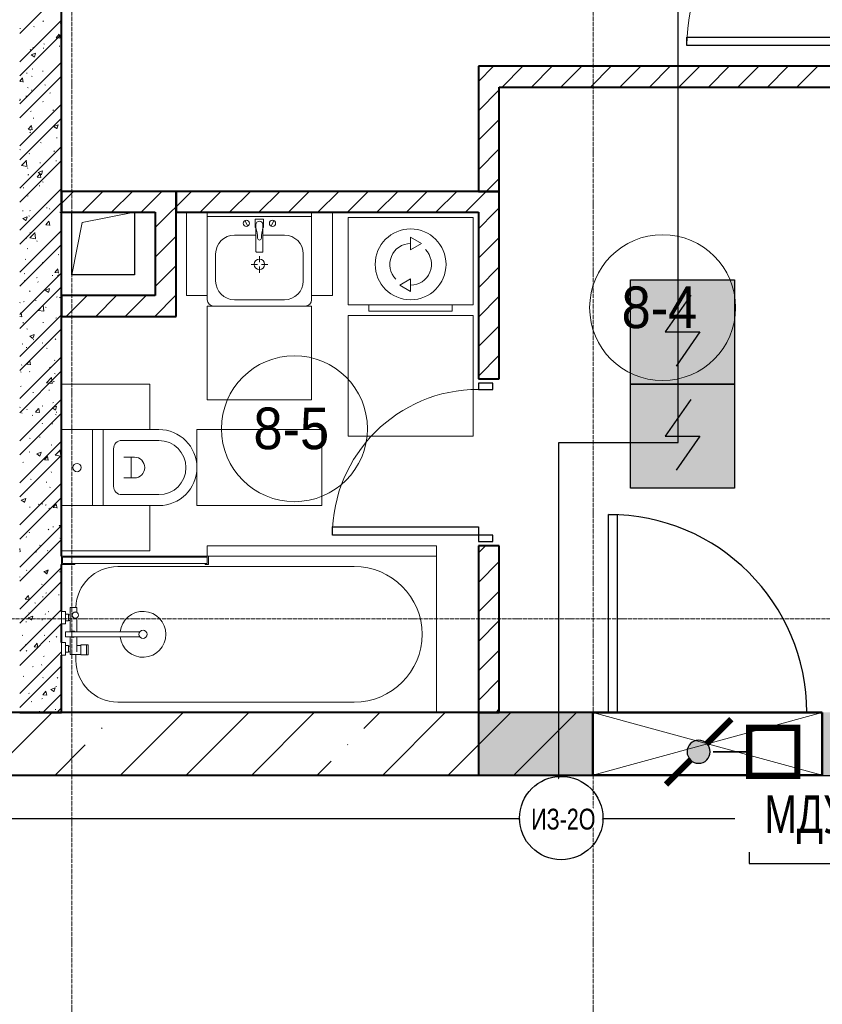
# Model space of a CAD drawing. Header units: millimetres. Extents: x -816133 to 919604, y 87941 to 147341.
# Tile 77 of 256: x -38302 to -34452, y 129624 to 134348. Entities that reach past the tile are written whole.
import ezdxf

# ---------------------------------------------------------------- set-up
doc = ezdxf.new("R2010")
doc.units = ezdxf.units.MM
doc.set_wipeout_variables(frame=1)
doc.linetypes.add('ADSK_Линия сетки', pattern=[25, 20, -2.5, 0, -2.5])
doc.linetypes.add('Линия сетки', pattern=[25, 20, -2.5, 0, -2.5])
for name, color, linetype, lineweight in [('_АПС_Оборудование', 1, 'Continuous', 30), ('A-000-M_MASS', 7, 'Continuous', 18), ('A-010-A_ROOM', 7, 'Continuous', 20), ('A-200-M_WALL', 7, 'Continuous', 18), ('A-200-M_WALL_EXT', 7, 'Continuous', 18), ('A-200-M_WALL_INT', 7, 'Continuous', 18), ('A-200-M_WALL_PAT', 7, 'Continuous', 40), ('A-314-M_WINDOW', 7, 'Continuous', 18), ('A-325-M_DOOR', 7, 'Continuous', 18), ('A-325-M_DOOR_PANEL', 7, 'Continuous', 30), ('A-700-M_FFE', 7, 'Continuous', 18), ('E-610-M_EPS', 7, 'Continuous', 18), ('M-520-M_DRAINAGE_FW', 7, 'Continuous', 18), ('Z-030-M_GRID', 7, 'Continuous', 9), ('Z-060-M_DETAIL', 7, 'Continuous', 18), ('СОУЭ', 1, 'Continuous', 30), ('СС-011-ПОЖ-СИГНАЛИЗАЦИЯ', 1, 'Continuous', 30), ('УГО АПС и АПЗ$0$_АПС_Оборудование', 1, 'Continuous', 30), ('УГО АПС и АПЗ$0$СС-011-ПОЖ-СИГНАЛИЗАЦИЯ', 1, 'Continuous', 30)]:
    doc.layers.add(name, color=color, linetype=linetype, lineweight=lineweight)
doc.layers.add('EI_HATCH_GALV', color=7, linetype='Continuous')
doc.layers.add('АПС', color=5, linetype='Continuous')
doc.styles.add('Arial Narrow', font='ARIALN.TTF', dxfattribs={"width": 0.9, "height": 600})
doc.styles.add('Arial_2', font='arial.ttf', dxfattribs={"width": 0.9, "height": 400})

# ---------------------------------------------------------------- blocks, each defined once
blk = doc.blocks.new('10эт')
at = {"layer": 'A-200-M_WALL_PAT', "lineweight": 18}
h = blk.add_hatch(color=9, dxfattribs=at)
h.paths.add_polyline_path([(326201.7, 129601.1), (326201.7, 129901.1), (325851.7, 129901.1), (325851.7, 129601.1), (325907.6, 129601.1)])
h.paths.add_polyline_path([(324751.1, 129601.1), (324751.1, 129901.1), (324201.7, 129901.1), (324201.7, 129601.1), (324416.5, 129601.1)])
at = {"layer": 'A-000-M_MASS', "color": 9, "lineweight": 30}
for p, q in [((322251.7, 132001.1), (322251.7, 132301.1)), ((322551.7, 132301.1), (322551.7, 132001.1)), ((322551.7, 132001.1), (322251.7, 132001.1))]:
    blk.add_line(p, q, dxfattribs=at)
at = {"layer": 'A-000-M_MASS', "color": 9}
for p, q in [((322301.7, 132251.1), (322551.7, 132301.1)), ((322251.7, 132001.1), (322301.7, 132251.1))]:
    blk.add_line(p, q, dxfattribs=at)
at = {"layer": 'A-010-A_ROOM', "color": 9}
for centre in [(325085.4, 131843.3), (323319.5, 131262.5)]:
    blk.add_circle(centre, 350, dxfattribs=at)
at = {"layer": 'A-200-M_WALL', "color": 9, "lineweight": 40}
for p, q in [((324751.1, 129901.1), (324201.7, 129901.1)), ((324201.7, 129901.1), (324201.7, 129601.1)), ((324201.7, 129601.1), (324751.1, 129601.1))]:
    blk.add_line(p, q, dxfattribs=at)
at = {"layer": 'A-200-M_WALL_EXT', "color": 9, "lineweight": 40}
for p, q in [((324751.1, 129901.1), (318901.7, 129901.1)), ((318901.7, 129601.1), (324751.1, 129601.1))]:
    blk.add_line(p, q, dxfattribs=at)
at = {"layer": 'A-200-M_WALL_INT', "color": 9, "lineweight": 40}
for p, q in [((322201.7, 130651.1), (322201.7, 136451.1)), ((324201.7, 133001.1), (324201.7, 132401.1)), ((324301.7, 133001.1), (324201.7, 133001.1)), ((326001.7, 133001.1), (324301.7, 133001.1)), ((324301.7, 132401.1), (324301.7, 132901.1)), ((324301.7, 132901.1), (326001.7, 132901.1)), ((322751.7, 132401.1), (322201.7, 132401.1)), ((322201.7, 132401.1), (322201.7, 132301.1)), ((322751.7, 132301.1), (322751.7, 132401.1)), ((324301.7, 132401.1), (322751.7, 132401.1)), ((322751.7, 132401.1), (322751.7, 132301.1)), ((324201.7, 132401.1), (324301.7, 132401.1)), ((324301.7, 132301.1), (324301.7, 132401.1)), ((322201.7, 132301.1), (322651.7, 132301.1)), ((322651.7, 132301.1), (322651.7, 131901.1)), ((322751.7, 131901.1), (322751.7, 132301.1)), ((322751.7, 132301.1), (324201.7, 132301.1)), ((324201.7, 132301.1), (324201.7, 131501.1)), ((324301.7, 131501.1), (324301.7, 132301.1)), ((322651.7, 131901.1), (322201.7, 131901.1)), ((322201.7, 131901.1), (322201.7, 131801.1)), ((322751.7, 131801.1), (322751.7, 131901.1)), ((322201.7, 131801.1), (322751.7, 131801.1)), ((324201.7, 131501.1), (324301.7, 131501.1)), ((324201.7, 130701.1), (324201.7, 129901.1)), ((324301.7, 130701.1), (324201.7, 130701.1)), ((324301.7, 129901.1), (324301.7, 130701.1)), ((322201.7, 130385.8), (322201.7, 130611.1)), ((322201.7, 130236.1), (322201.7, 130326.1)), ((322201.7, 129901.1), (322201.7, 130176.3)), ((322001.7, 129901.1), (322201.7, 129901.1)), ((324201.7, 129901.1), (324301.7, 129901.1))]:
    blk.add_line(p, q, dxfattribs=at)
at = {"layer": 'A-200-M_WALL_PAT', "color": 9, "linetype": 'Continuous', "lineweight": 9}
for p, q in [((322001.7, 133158), (322201.7, 133358)), ((322001.7, 133023.3), (322201.7, 133223.3)), ((322113.3, 133218.8), (322115.7, 133216.5)), ((322002.8, 133183), (322006.2, 133183.4)), ((322068.9, 133190.1), (322071.6, 133192.1)), ((322195.1, 133208.3), (322198.4, 133208.7)), ((322001.7, 132956), (322201.7, 133156)), ((322176.8, 133138.6), (322195, 133137)), ((322177, 133138.6), (322191.6, 133156.1)), ((322195.3, 133136.1), (322191.8, 133155.2)), ((322051.9, 133081.6), (322054.4, 133079.3)), ((322065.2, 133088.6), (322067.8, 133090.7)), ((322114.9, 133088.1), (322118.3, 133088.5)), ((322117.8, 133109.1), (322120.7, 133107.3)), ((322191.5, 133098.2), (322194.8, 133098.6)), ((322056.6, 133056.8), (322071.7, 133046.6)), ((322056.7, 133056.6), (322078, 133064.8)), ((322072, 133045.5), (322078.2, 133064)), ((322001.7, 132821.3), (322201.7, 133021.3)), ((322061.5, 132987.2), (322064.1, 132989.2)), ((322111.3, 132978), (322114.6, 132978.4)), ((324201.7, 132929.1), (324273.7, 133001.1)), ((324315.1, 132901.1), (324415.1, 133001.1)), ((324456.5, 132901.1), (324556.5, 133001.1)), ((324597.9, 132901.1), (324697.9, 133001.1)), ((324739.4, 132901.1), (324839.4, 133001.1)), ((324880.8, 132901.1), (324980.8, 133001.1)), ((325022.2, 132901.1), (325122.2, 133001.1)), ((325163.6, 132901.1), (325263.6, 133001.1)), ((325305, 132901.1), (325405, 133001.1)), ((325446.5, 132901.1), (325546.5, 133001.1)), ((325587.9, 132901.1), (325687.9, 133001.1)), ((325729.3, 132901.1), (325829.3, 133001.1)), ((322001.7, 132753.9), (322201.7, 132953.9)), ((322001.7, 132929.7), (322015.3, 132946)), ((322018.9, 132925.9), (322015.4, 132945)), ((322034.7, 132967.9), (322038.1, 132968.3)), ((322058.5, 132953.4), (322061.3, 132951.6)), ((322001.7, 132928.4), (322018.7, 132926.9)), ((322039.3, 132899.7), (322041.8, 132897.5)), ((322057.8, 132885.7), (322060.4, 132887.7)), ((322122.7, 132912.5), (322125.6, 132910.7)), ((324201.7, 132787.7), (324301.7, 132887.7)), ((322001.7, 132843), (322003.9, 132843.8)), ((322001.7, 132836.1), (322004, 132842.9)), ((322031.1, 132857.7), (322034.4, 132858.2)), ((322146.5, 132872.9), (322149.9, 132873.4)), ((322001.7, 132619.2), (322201.7, 132819.2)), ((322112.4, 132832.8), (322114.8, 132830.5)), ((322160.6, 132791.6), (322163.4, 132789.8)), ((322001.7, 132551.8), (322201.7, 132751.8)), ((322054.1, 132784.2), (322056.7, 132786.3)), ((322066.4, 132752.7), (322069.7, 132753.2)), ((324201.7, 132646.3), (324301.7, 132746.3)), ((322042.8, 132699.2), (322061, 132697.6)), ((322042.9, 132699.2), (322057.6, 132716.7)), ((322051, 132695.6), (322053.5, 132693.3)), ((322061.2, 132696.7), (322057.7, 132715.8)), ((322164.4, 132713), (322179.5, 132702.8)), ((322164.5, 132712.9), (322185.8, 132721.1)), ((322179.8, 132701.8), (322185.9, 132720.2)), ((322050.4, 132682.8), (322053, 132684.8)), ((322178.4, 132657.8), (322181.8, 132658.3)), ((322001.7, 132417.1), (322201.7, 132617.1)), ((322002.8, 132601.8), (322005.6, 132600)), ((322101.2, 132635.8), (322104, 132634)), ((324201.7, 132504.8), (324301.7, 132604.8)), ((322046.7, 132581.3), (322049.3, 132583.3)), ((322165.5, 132594.9), (322168.3, 132593.1)), ((322001.7, 132349.8), (322201.7, 132549.8)), ((322009.8, 132524.9), (322033.6, 132549.7)), ((322009.8, 132525), (322036.9, 132520.8)), ((322036.6, 132521.6), (322033.2, 132550.6)), ((322038.4, 132513.8), (322040.9, 132511.5)), ((322098.3, 132537.6), (322101.6, 132538)), ((322174.8, 132547.7), (322178.1, 132548.1)), ((322040.6, 132480.9), (322043.4, 132479.1)), ((322042.9, 132479.8), (322045.6, 132481.9)), ((322085, 132469.9), (322103.3, 132468.3)), ((322085.2, 132469.9), (322099.9, 132487.4)), ((322090.2, 132492), (322105.4, 132481.8)), ((322090.3, 132491.9), (322111.7, 132500.1)), ((322103.5, 132467.4), (322100, 132486.5)), ((322105.6, 132480.8), (322111.8, 132499.2)), ((322201.3, 132502.7), (322201.7, 132503)), ((324239.4, 132401.1), (324301.7, 132463.4)), ((322001.7, 132215.1), (322201.7, 132415.1)), ((322018.1, 132417.4), (322021.4, 132417.8)), ((322094.6, 132427.5), (322097.9, 132427.9)), ((322111.5, 132446.8), (322113.9, 132444.6)), ((322039.2, 132378.4), (322041.9, 132380.4)), ((322197.6, 132401.2), (322200.2, 132403.3)), ((322201.7, 132343.3), (322259.5, 132401.1)), ((322300.9, 132301.1), (322400.9, 132401.1)), ((322442.3, 132301.1), (322542.3, 132401.1)), ((322583.7, 132301.1), (322683.7, 132401.1)), ((322751.7, 132327.6), (322825.1, 132401.1)), ((322866.6, 132301.1), (322966.6, 132401.1)), ((323008, 132301.1), (323108, 132401.1)), ((323149.4, 132301.1), (323249.4, 132401.1)), ((323290.8, 132301.1), (323390.8, 132401.1)), ((323432.2, 132301.1), (323532.2, 132401.1)), ((323573.7, 132301.1), (323673.7, 132401.1)), ((323715.1, 132301.1), (323815.1, 132401.1)), ((323856.5, 132301.1), (323956.5, 132401.1)), ((323997.9, 132301.1), (324097.9, 132401.1)), ((324139.4, 132301.1), (324239.4, 132401.1)), ((322001.7, 132147.7), (322201.7, 132347.7)), ((322129.9, 132322.4), (322133.2, 132322.9)), ((322143.9, 132318.3), (322146.7, 132316.5)), ((322725.1, 132301.1), (322751.7, 132327.6)), ((324280.8, 132301.1), (324301.7, 132322)), ((322014.4, 132307.2), (322017.7, 132307.7)), ((322016, 132271), (322031.2, 132260.8)), ((322016.1, 132270.8), (322037.5, 132279)), ((322031.4, 132259.7), (322037.6, 132278.2)), ((322035.5, 132276.9), (322038.2, 132278.9)), ((322045.5, 132284.2), (322048.3, 132282.4)), ((322050.1, 132309.6), (322052.6, 132307.4)), ((322193.8, 132299.8), (322196.5, 132301.8)), ((322651.7, 132227.6), (322725.1, 132301.1)), ((324201.7, 132222), (324280.8, 132301.1)), ((322127.3, 132240.7), (322145.6, 132239.1)), ((322127.5, 132240.6), (322142.2, 132258.1)), ((322145.8, 132238.1), (322142.3, 132257.2)), ((322001.7, 132013), (322201.7, 132213)), ((322031.8, 132175.4), (322034.5, 132177.5)), ((322049.7, 132202.2), (322053, 132202.7)), ((322050.2, 132177.6), (322074, 132202.3)), ((322050.2, 132177.7), (322077.3, 132173.5)), ((322077, 132174.3), (322073.6, 132203.2)), ((322190.1, 132198.3), (322192.8, 132200.3)), ((322651.7, 132086.2), (322751.7, 132186.2)), ((324201.7, 132080.6), (324301.7, 132180.6)), ((322001.7, 131945.7), (322201.7, 132145.7)), ((322037.5, 132127.8), (322040, 132125.5)), ((322083.3, 132163.4), (322086.1, 132161.5)), ((322198, 132148.3), (322201.7, 132145.8)), ((322198.1, 132148.1), (322201.7, 132149.5)), ((322161.8, 132107.3), (322165.1, 132107.8)), ((322186.4, 132096.8), (322189.1, 132098.9)), ((322028.1, 132074), (322030.8, 132076)), ((322110.6, 132060.9), (322113, 132058.6)), ((322651.7, 131944.8), (322751.7, 132044.8)), ((324201.7, 131939.2), (324301.7, 132039.2)), ((322001.7, 131811), (322201.7, 132011)), ((322023.9, 132007.6), (322026.7, 132005.8)), ((322081.6, 131987.1), (322084.9, 131987.5)), ((322158.1, 131997.2), (322161.4, 131997.6)), ((322169.6, 132011.4), (322187.8, 132009.8)), ((322169.8, 132011.4), (322184.5, 132028.9)), ((322182.7, 131995.4), (322185.4, 131997.4)), ((322188.1, 132008.9), (322184.6, 132028)), ((322186.6, 132000.7), (322189.5, 131998.9)), ((322001.7, 131743.6), (322201.7, 131943.6)), ((322024.4, 131972.5), (322027.1, 131974.6)), ((322088.2, 131966.7), (322091, 131964.9)), ((322049.2, 131923.7), (322051.7, 131921.4)), ((322123.8, 131927.3), (322139, 131917)), ((322123.9, 131927.1), (322145.3, 131935.3)), ((322139.2, 131916), (322145.4, 131934.4)), ((322179, 131893.9), (322181.7, 131895.9)), ((322193.4, 131892.2), (322196.7, 131892.6)), ((322225.1, 131801.1), (322325.1, 131901.1)), ((322366.6, 131801.1), (322466.6, 131901.1)), ((322508, 131801.1), (322608, 131901.1)), ((322649.4, 131801.1), (322749.4, 131901.1)), ((322749.4, 131901.1), (322751.7, 131903.4)), ((324201.7, 131797.7), (324301.7, 131897.7)), ((322001.7, 131866.9), (322004.7, 131867.3)), ((322020.7, 131871), (322023.4, 131873.1)), ((322077.9, 131877), (322081.2, 131877.4)), ((322090.6, 131830.2), (322114.4, 131854.9)), ((322117.4, 131826.9), (322114.1, 131855.9)), ((322126, 131845.8), (322128.8, 131844)), ((322001.7, 131811.1), (322008.2, 131818.7)), ((322001.7, 131608.9), (322201.7, 131808.9)), ((322001.7, 131800.5), (322011.5, 131799.7)), ((322011.8, 131798.7), (322008.2, 131817.8)), ((322090.6, 131830.3), (322117.7, 131826.1)), ((322017, 131769.6), (322019.7, 131771.6)), ((322113.2, 131771.9), (322116.5, 131772.4)), ((322175.3, 131792.4), (322178, 131794.5)), ((324201.7, 131656.3), (324301.7, 131756.3)), ((322001.7, 131541.6), (322201.7, 131741.6)), ((322036.6, 131741.8), (322039.1, 131739.6)), ((322049.6, 131706.2), (322064.8, 131696)), ((322049.8, 131706.1), (322071.1, 131714.3)), ((322065, 131695), (322071.2, 131713.4)), ((322013.3, 131668.1), (322016, 131670.2)), ((322066.6, 131690), (322069.5, 131688.2)), ((322109.7, 131674.9), (322112.1, 131672.6)), ((322171.6, 131691), (322174.3, 131693)), ((322001.7, 131406.9), (322201.7, 131606.9)), ((322033, 131651.7), (322036.3, 131652.2)), ((322130.9, 131649.1), (322133.7, 131647.3)), ((324201.7, 131514.9), (324301.7, 131614.9)), ((322009.6, 131566.6), (322012.3, 131568.7)), ((322035.6, 131572), (322053.8, 131570.4)), ((322035.8, 131572), (322050.4, 131589.5)), ((322054.1, 131569.5), (322050.5, 131588.6)), ((322167.9, 131589.5), (322170.6, 131591.5)), ((322001.7, 131339.5), (322201.7, 131539.5)), ((322006, 131535.1), (322008.8, 131533.3)), ((322048.3, 131537.7), (322050.8, 131535.4)), ((322145.1, 131556.8), (322148.4, 131557.3)), ((322168.7, 131528.2), (322171.5, 131526.4)), ((322005.9, 131465.2), (322008.5, 131467.2)), ((322131, 131482.8), (322154.8, 131507.6)), ((322131, 131482.9), (322158.1, 131478.7)), ((322157.8, 131479.6), (322154.5, 131508.5)), ((322164.2, 131488), (322166.9, 131490.1)), ((322064.9, 131436.6), (322068.2, 131437)), ((322141.4, 131446.7), (322144.8, 131447.1)), ((322001.7, 131204.8), (322201.7, 131404.8)), ((322109.3, 131372.5), (322112.2, 131370.7)), ((322157.5, 131362.3), (322178.9, 131370.5)), ((322160.5, 131386.6), (322163.1, 131388.6)), ((322001.7, 131137.5), (322201.7, 131337.5)), ((322002.2, 131363.7), (322004.8, 131365.8)), ((322010.9, 131338.4), (322013.7, 131336.6)), ((322035.7, 131355.9), (322038.2, 131353.6)), ((322061.2, 131326.5), (322064.6, 131326.9)), ((322077.9, 131342.7), (322096.1, 131341.1)), ((322078, 131342.7), (322092.7, 131360.2)), ((322096.4, 131340.2), (322092.8, 131359.3)), ((322157.4, 131362.5), (322172.6, 131352.3)), ((322172.8, 131351.2), (322179, 131369.6)), ((322173.6, 131331.5), (322176.4, 131329.7)), ((322176.7, 131341.7), (322180, 131342.1)), ((322108.8, 131288.9), (322111.3, 131286.7)), ((322156.8, 131285.1), (322159.4, 131287.1)), ((322001.7, 131002.8), (322201.7, 131202.8)), ((322048.7, 131217.6), (322051.5, 131215.8)), ((322096.5, 131221.4), (322099.8, 131221.9)), ((322153.1, 131183.6), (322155.7, 131185.7)), ((322001.7, 130935.4), (322201.7, 131135.4)), ((322047.5, 131151.7), (322049.9, 131149.5)), ((322083.3, 131141.5), (322098.4, 131131.2)), ((322083.4, 131141.3), (322104.7, 131149.5)), ((322098.6, 131130.2), (322104.8, 131148.6)), ((322171.4, 131135.6), (322198.5, 131131.4)), ((322171.5, 131135.5), (322195.2, 131160.2)), ((322198.3, 131132.2), (322194.9, 131161.1)), ((322016.3, 131101.2), (322019.6, 131101.7)), ((322120.2, 131113.4), (322138.4, 131111.9)), ((322120.3, 131113.4), (322135, 131130.9)), ((322138.6, 131110.9), (322135.1, 131130)), ((322149.4, 131082.2), (322152, 131084.2)), ((322152.1, 131054.9), (322154.9, 131053.1)), ((322001.7, 130800.7), (322201.7, 131000.7)), ((322053.6, 131020.9), (322056.4, 131019.1)), ((322128.4, 131006.3), (322131.7, 131006.8)), ((322034.8, 130969.9), (322037.3, 130967.6)), ((322145.7, 130980.7), (322148.3, 130982.7)), ((322001.7, 130733.3), (322201.7, 130933.3)), ((322009.1, 130920.4), (322024.3, 130910.2)), ((322009.2, 130920.3), (322030.6, 130928.5)), ((322024.5, 130909.2), (322030.7, 130927.6)), ((322091.4, 130900), (322094.3, 130898.2)), ((322107.9, 130903), (322110.4, 130900.7)), ((322162.6, 130884.2), (322177.3, 130901.7)), ((322180.9, 130881.6), (322177.4, 130900.8)), ((322048.2, 130886.1), (322051.5, 130886.5)), ((322124.7, 130896.2), (322128.1, 130896.6)), ((322142, 130879.2), (322144.6, 130881.3)), ((322162.5, 130884.2), (322180.7, 130882.6)), ((322001.7, 130598.6), (322201.7, 130798.6)), ((322044.6, 130776), (322047.9, 130776.4)), ((322046.6, 130765.8), (322049, 130763.5)), ((322138.2, 130777.8), (322140.9, 130779.8)), ((322160, 130791.2), (322163.3, 130791.6)), ((322191, 130797.7), (322201.7, 130790.5)), ((322191.1, 130797.6), (322201.7, 130801.6)), ((322001.7, 130531.3), (322201.7, 130731.3)), ((322032.1, 130744.2), (322034.9, 130742.4)), ((322194.8, 130737.4), (322197.6, 130735.6)), ((322004.6, 130671.5), (322001.7, 130687.1)), ((322001.7, 130672.7), (322004.4, 130672.4)), ((322079.8, 130670.9), (322083.1, 130671.4)), ((322096.3, 130703.3), (322099.2, 130701.5)), ((322134.5, 130676.3), (322137.2, 130678.3)), ((324201.7, 130666.4), (324236.4, 130701.1)), ((324201.7, 130524.9), (324301.7, 130624.9)), ((322001.7, 130396.6), (322201.7, 130596.6)), ((322034, 130583.9), (322036.4, 130581.7)), ((322116.9, 130576.7), (322132, 130566.5)), ((322117, 130576.5), (322138.3, 130584.7)), ((322130.8, 130574.8), (322133.5, 130576.9)), ((322132.3, 130565.4), (322138.4, 130583.8)), ((322134.1, 130582.4), (322137, 130580.6)), ((322191.9, 130576), (322195.2, 130576.5)), ((322001.7, 130551), (322003, 130551.2)), ((322001.7, 130329.2), (322201.7, 130529.2)), ((322107, 130517), (322109.5, 130514.7)), ((322127.1, 130473.4), (322129.8, 130475.4)), ((324201.7, 130383.5), (324301.7, 130483.5)), ((322028.4, 130444.8), (322046.6, 130443.2)), ((322028.6, 130444.7), (322043.3, 130462.3)), ((322046.9, 130442.2), (322043.4, 130461.3)), ((322074.8, 130426.7), (322077.6, 130424.9)), ((322111.7, 130455.8), (322115, 130456.3)), ((322188.3, 130465.9), (322191.6, 130466.3)), ((322001.7, 130194.5), (322201.7, 130394.5)), ((322045.7, 130379.8), (322048.1, 130377.5)), ((322139.1, 130385.7), (322141.9, 130383.9)), ((322031.5, 130335.6), (322034.9, 130336)), ((322042.7, 130355.7), (322057.9, 130345.4)), ((322042.8, 130355.5), (322064.2, 130363.7)), ((322058.1, 130344.4), (322064.3, 130362.8)), ((322108.1, 130345.7), (322111.4, 130346.1)), ((322123.4, 130371.9), (322126.1, 130374)), ((324201.7, 130242.1), (324301.7, 130342.1)), ((322001.7, 130127.2), (322201.7, 130327.2)), ((322014.1, 130271.8), (322017, 130270)), ((322119.7, 130270.4), (322122.4, 130272.5)), ((322143.3, 130240.7), (322146.6, 130241.1)), ((322176.9, 130264.9), (322179.7, 130263.1)), ((322001.7, 129992.5), (322201.7, 130192.5)), ((322027.9, 130225.5), (322031.2, 130225.9)), ((322033.1, 130198), (322035.5, 130195.7)), ((322070.7, 130215.5), (322088.9, 130213.9)), ((322070.9, 130215.5), (322085.6, 130233)), ((322089.2, 130213), (322085.7, 130232.1)), ((324201.7, 130100.7), (324301.7, 130200.7)), ((322116, 130169), (322118.7, 130171)), ((322001.7, 129925.1), (322201.7, 130125.1)), ((322063.1, 130120.5), (322066.5, 130120.9)), ((322106.1, 130131), (322108.6, 130128.8)), ((322117.5, 130109.1), (322120.3, 130107.3)), ((322019.1, 130075.1), (322021.9, 130073.3)), ((322112.3, 130067.5), (322115, 130069.6)), ((322181.8, 130068.2), (322184.6, 130066.4)), ((324201.7, 129959.3), (324301.7, 130059.3)), ((322113.2, 129986.2), (322127.9, 130003.7)), ((322131.5, 129983.7), (322127.9, 130002.8)), ((322150.5, 130011.9), (322165.6, 130001.7)), ((322150.6, 130011.8), (322171.9, 130019.9)), ((322165.9, 130000.7), (322172, 130019.1)), ((322175.2, 130025.5), (322178.5, 130026)), ((322044.8, 129993.8), (322047.2, 129991.6)), ((322056.9, 129954.2), (322059.7, 129952.4)), ((322108.6, 129966), (322111.3, 129968.1)), ((322112.3, 129901.1), (322201.7, 129990.4)), ((322113, 129986.2), (322131.2, 129984.6)), ((322171.6, 129915.4), (322174.9, 129915.8)), ((322179.7, 129901.1), (322201.7, 129923.1)), ((324284.9, 129901.1), (324301.7, 129917.8)), ((321857.3, 129601.1), (322157.3, 129901.1)), ((322095, 129905.3), (322098.4, 129905.8)), ((322485.9, 129601.1), (322785.9, 129901.1)), ((322800.2, 129601.1), (323100.2, 129901.1)), ((323114.5, 129601.1), (323414.5, 129901.1)), ((323652.1, 129824.4), (323728.8, 129901.1)), ((323743.1, 129601.1), (324043.1, 129901.1)), ((324057.4, 129601.1), (324357.4, 129901.1)), ((324371.7, 129601.1), (324671.7, 129901.1)), ((322394.9, 129824.4), (322397.3, 129826.8)), ((322171.6, 129601.1), (322316.3, 129745.8)), ((323573.6, 129745.8), (323575.9, 129748.2)), ((323428.8, 129601.1), (323495, 129667.2))]:
    blk.add_line(p, q, dxfattribs=at)
at = {"layer": 'A-314-M_WINDOW', "color": 9, "lineweight": 50}
for p, q in [((324751.1, 129601.1), (324751.1, 129901.1)), ((324751.1, 129901.1), (325851.1, 129901.1)), ((325851.1, 129901.1), (325851.1, 129601.1)), ((325851.1, 129601.1), (324751.1, 129601.1))]:
    blk.add_line(p, q, dxfattribs=at)
at = {"layer": 'A-325-M_DOOR', "color": 9, "lineweight": 30}
for p, q in [((325201.7, 133101.1), (325201.7, 133141.1)), ((325201.7, 133141.1), (326001.7, 133141.1)), ((326001.7, 133101.1), (325201.7, 133101.1)), ((326001.7, 133101.1), (325201.7, 133101.1)), ((324271.7, 131481.1), (324201.7, 131481.1)), ((324201.7, 131481.1), (324201.7, 131451.1)), ((324271.7, 131451.1), (324271.7, 131481.1)), ((324201.7, 131451.1), (324271.7, 131451.1)), ((323501.7, 130751.1), (323501.7, 130791.1)), ((323501.7, 130791.1), (324201.7, 130791.1)), ((324201.7, 130791.1), (324201.7, 130751.1)), ((324201.7, 130751.1), (323501.7, 130751.1)), ((324201.7, 130751.1), (323501.7, 130751.1)), ((324271.7, 130751.1), (324201.7, 130751.1)), ((324201.7, 130751.1), (324201.7, 130721.1)), ((324201.7, 130721.1), (324271.7, 130721.1)), ((324271.7, 130721.1), (324271.7, 130751.1))]:
    blk.add_line(p, q, dxfattribs=at)
at = {"layer": 'A-325-M_DOOR', "color": 9, "lineweight": 9}
for centre, radius in [((326001.7, 133101.1), 800), ((324201.7, 130751.1), 700)]:
    blk.add_arc(centre, radius, 90, 180, dxfattribs=at)
at = {"layer": 'A-325-M_DOOR_PANEL', "color": 9}
for p, q in [((324826.7, 130851.1), (324866.7, 130851.1)), ((324826.7, 129901.1), (324826.7, 130851.1)), ((324866.7, 130851.1), (324866.7, 129901.1))]:
    blk.add_line(p, q, dxfattribs=at)
blk.add_arc((324826.7, 129901.1), 950, 0, 90, dxfattribs=at)
at = {"layer": 'A-700-M_FFE', "color": 9, "lineweight": 9}
for p, q in [((322801.7, 132301.1), (322801.7, 131901.1)), ((322901.7, 131901.1), (322901.7, 132301.1)), ((323401.7, 132301.1), (323401.7, 131901.1)), ((323501.7, 131901.1), (323501.7, 132301.1)), ((322801.7, 131901.1), (322901.7, 131901.1)), ((323401.7, 131901.1), (323501.7, 131901.1)), ((323401.7, 131851.1), (322901.7, 131851.1)), ((322901.7, 131851.1), (322901.7, 131401.1)), ((323401.7, 131401.1), (323401.7, 131851.1)), ((324176.7, 131806.1), (323576.7, 131806.1)), ((323576.7, 131806.1), (323576.7, 131226.1)), ((324176.7, 131226.1), (324176.7, 131806.1)), ((322626.7, 131476.1), (322201.7, 131476.1)), ((322626.7, 131258.6), (322626.7, 131476.1)), ((322901.7, 131401.1), (323401.7, 131401.1)), ((323451.7, 131258.6), (322851.7, 131258.6)), ((322851.7, 131258.6), (322851.7, 130893.6)), ((323451.7, 130893.6), (323451.7, 131258.6)), ((323576.7, 131226.1), (324176.7, 131226.1)), ((322626.7, 130676.1), (322626.7, 130893.6)), ((322851.7, 130893.6), (323451.7, 130893.6)), ((322201.7, 130676.1), (322626.7, 130676.1)), ((322901.7, 130701.1), (322901.7, 130651.2)), ((324001.7, 130701.1), (322901.7, 130701.1)), ((324001.7, 130651.1), (324001.7, 130701.1)), ((322906.6, 130651.1), (324001.7, 130651.1))]:
    blk.add_line(p, q, dxfattribs=at)
at = {"layer": 'E-610-M_EPS', "color": 9}
for p, q in [((323576.7, 131856.1), (323576.7, 132276.1)), ((323576.7, 132276.1), (324176.7, 132276.1)), ((324176.7, 132276.1), (324176.7, 131856.1)), ((323876.7, 132181.1), (323928.7, 132151.1)), ((323876.7, 132121.1), (323876.7, 132181.1)), ((323928.7, 132151.1), (323876.7, 132121.1)), ((323824.8, 131951.1), (323876.7, 131981.1)), ((323876.7, 131921.1), (323824.8, 131951.1)), ((323876.7, 131981.1), (323876.7, 131921.1)), ((324176.7, 131856.1), (323576.7, 131856.1)), ((323676.7, 131826.1), (323676.7, 131856.1)), ((324076.7, 131856.1), (324076.7, 131826.1)), ((324076.7, 131826.1), (323676.7, 131826.1))]:
    blk.add_line(p, q, dxfattribs=at)
for radius, start, end in [(170, 0, 180), (100, 90, 225), (100, 270, 45), (170, 180, 0)]:
    blk.add_arc((323876.7, 132051.1), radius, start, end, dxfattribs=at)
at = {"layer": 'M-520-M_DRAINAGE_FW', "color": 9}
for p, q in [((322901.7, 132281.1), (323401.7, 132281.1)), ((323082, 132261.2), (323096.1, 132234.7)), ((323171.7, 132268), (323131.7, 132268)), ((323131.7, 132268), (323131.7, 132228)), ((323131.7, 132228), (323134.7, 132228)), ((323134.7, 132241), (323134.7, 132228)), ((323134.7, 132228), (323134.7, 132113.1)), ((323168.7, 132228), (323168.7, 132241)), ((323168.7, 132113.1), (323168.7, 132228)), ((323168.7, 132228), (323171.7, 132228)), ((323171.7, 132228), (323171.7, 132268)), ((323221.4, 132261.2), (323207.4, 132234.7)), ((323134.7, 132191.1), (323031.7, 132191.1)), ((323271.7, 132191.1), (323168.7, 132191.1)), ((322941.7, 132101.1), (322941.7, 131971.1)), ((323137.7, 132110.1), (323165.7, 132110.1)), ((323151.7, 132091.1), (323151.7, 132061.1)), ((323361.7, 131971.1), (323361.7, 132101.1)), ((323141.7, 132051.1), (323111.7, 132051.1)), ((323151.7, 132011.1), (323151.7, 132041.1)), ((323191.7, 132051.1), (323161.7, 132051.1)), ((322901.7, 131901.1), (322901.7, 131881.1)), ((323401.7, 131881.1), (323401.7, 131901.1)), ((323031.7, 131881.1), (323271.7, 131881.1)), ((322201.7, 131258.6), (322351.7, 131258.6)), ((322351.7, 131258.6), (322351.7, 130893.6)), ((322351.7, 131258.6), (322401.7, 131258.6)), ((322351.7, 130893.6), (322351.7, 131258.6)), ((322401.7, 131258.6), (322669.2, 131258.6)), ((322401.7, 130893.6), (322401.7, 131258.6)), ((322401.7, 131258.6), (322401.7, 130893.6)), ((322669.2, 131206.1), (322491.7, 131206.1)), ((322451.7, 131166.1), (322451.7, 130986.1)), ((322551.7, 131126.1), (322501.7, 131126.1)), ((322536.7, 131126.1), (322536.7, 131026.1)), ((322501.7, 131026.1), (322551.7, 131026.1)), ((322491.7, 130946.1), (322669.2, 130946.1)), ((322351.7, 130893.6), (322201.7, 130893.6)), ((322401.7, 130893.6), (322351.7, 130893.6)), ((322669.2, 130893.6), (322401.7, 130893.6)), ((322216.7, 130651.1), (322201.7, 130651.1)), ((322201.7, 130651.1), (322201.7, 130611.1)), ((322206.7, 130616.1), (322206.7, 130646.2)), ((322206.7, 130646.2), (322216.7, 130646.2)), ((322901.7, 130646.2), (322206.7, 130646.2)), ((322206.7, 130646.2), (322206.7, 130616.1)), ((322266.7, 130616.1), (322206.7, 130616.1)), ((322206.7, 130616.1), (322901.7, 130616.1)), ((322891.7, 130651.1), (322216.7, 130651.1)), ((322216.7, 130646.2), (322216.7, 130651.1)), ((322266.7, 130611.1), (322266.7, 130616.1)), ((322906.7, 130651.2), (322891.7, 130651.2)), ((322891.7, 130651.2), (322891.7, 130646.2)), ((322891.7, 130646.2), (322901.7, 130646.2)), ((322901.7, 130616.1), (322891.7, 130616.1)), ((322891.7, 130616.1), (322891.7, 130611.1)), ((322901.7, 130646.2), (322901.7, 130616.1)), ((322901.7, 130616.1), (322901.7, 130646.2)), ((322906.7, 130611.1), (322906.7, 130651.2)), ((324001.7, 129901.1), (324001.7, 130651.1)), ((322201.7, 130611.1), (322266.7, 130611.1)), ((322471.7, 130601.1), (323606.7, 130601.1)), ((322891.7, 130611.1), (322906.7, 130611.1)), ((322221.7, 130385.8), (322201.7, 130385.8)), ((322201.7, 130385.8), (322201.7, 130326.1)), ((322221.7, 130326.1), (322221.7, 130385.8)), ((322275.4, 130405.2), (322243.7, 130405.2)), ((322243.7, 130405.2), (322243.7, 130287.4)), ((322275.4, 130381.7), (322275.4, 130405.2)), ((322235.7, 130372), (322221.7, 130372)), ((322221.7, 130372), (322221.7, 130340.1)), ((322221.7, 130340.1), (322235.7, 130340.1)), ((322235.7, 130340.1), (322235.7, 130372)), ((322243.7, 130369.4), (322235.7, 130369.4)), ((322235.7, 130369.4), (322235.7, 130342.5)), ((322235.7, 130342.5), (322243.7, 130342.5)), ((322243.7, 130342.5), (322243.7, 130369.4)), ((322275.4, 130287.4), (322275.4, 130354.7)), ((322201.7, 130326.1), (322221.7, 130326.1)), ((322221.7, 130287.4), (322221.7, 130264.7)), ((322576.8, 130287.4), (322221.7, 130287.4)), ((322221.7, 130264.7), (322576.8, 130264.7)), ((322243.7, 130264.7), (322243.7, 130192.7)), ((322275.4, 130192.7), (322275.4, 130264.7)), ((322221.7, 130236.1), (322201.7, 130236.1)), ((322201.7, 130236.1), (322201.7, 130176.3)), ((322221.7, 130176.3), (322221.7, 130236.1)), ((322235.7, 130222), (322221.7, 130222)), ((322221.7, 130222), (322221.7, 130190.1)), ((322221.7, 130190.1), (322235.7, 130190.1)), ((322235.7, 130190.1), (322235.7, 130222)), ((322243.7, 130219.6), (322235.7, 130219.6)), ((322235.7, 130219.6), (322235.7, 130192.7)), ((322235.7, 130192.7), (322243.7, 130192.7)), ((322243.7, 130192.7), (322243.7, 130219.6)), ((322243.7, 130192.7), (322243.7, 130179.8)), ((322294.2, 130222.6), (322275.4, 130222.6)), ((322321.8, 130225), (322294.2, 130225)), ((322294.2, 130225), (322294.2, 130178)), ((322294.2, 130179.8), (322294.2, 130222.6)), ((322321.8, 130178), (322321.8, 130225)), ((322330.8, 130225), (322321.8, 130225)), ((322321.8, 130225), (322321.8, 130178)), ((322330.8, 130178), (322330.8, 130225)), ((322201.7, 130176.3), (322221.7, 130176.3)), ((322243.7, 130179.8), (322294.2, 130179.8)), ((322271.7, 130151.1), (322271.7, 130179.8)), ((322294.2, 130178), (322321.8, 130178)), ((322321.8, 130178), (322330.8, 130178)), ((323606.7, 129951.1), (322471.7, 129951.1))]:
    blk.add_line(p, q, dxfattribs=at)
for centre, radius, start, end in [((323089.1, 132248), 15, 0, 180), ((323089.1, 132248), 15, 180, 0), ((323151.7, 132241), 17, 0, 180), ((322934.1, 132171.2), 208.5, 1.5946, 15.8177), ((323369.3, 132171.2), 208.5, 164.1823, 178.4054), ((323214.4, 132248), 15, 0, 180), ((323214.4, 132248), 15, 180, 0), ((323031.7, 132101.1), 90, 90, 180), ((323151.7, 132177), 9.19, 180, 0), ((323271.7, 132101.1), 90, 0, 90), ((323137.7, 132113.1), 3, 180, 270), ((323137.7, 132113.1), 3, 195, 255), ((323165.7, 132113.1), 3, 270, 0), ((323165.7, 132113.1), 3, 285, 345), ((323151.7, 132051.1), 25, 0, 180), ((323151.7, 132051.1), 25, 180, 0), ((323031.7, 131971.1), 90, 180, 270), ((323271.7, 131971.1), 90, 270, 0), ((322931.7, 131881.1), 30, 180, 270), ((323371.7, 131881.1), 30, 270, 0), ((322669.2, 131076.1), 182.5, 270, 90), ((322491.7, 131166.1), 40, 90, 180), ((322669.2, 131076.1), 130, 270, 90), ((322276.7, 131076.1), 20, 90, 270), ((322276.7, 131076.1), 20, 270, 90), ((322551.7, 131076.1), 50, 270, 90), ((322491.7, 130986.1), 40, 180, 270), ((322471.7, 130401.1), 200, 90, 178.8143), ((323606.7, 130276.1), 325, 270, 90), ((322268.9, 130368.2), 15, 64.0483, 295.9517), ((322268.9, 130368.2), 15, 90, 270), ((322268.9, 130368.2), 15, 270, 90), ((322593.3, 130276.1), 110, 185.916, 174.084), ((322257.8, 130276.1), 15.5, 47.0093, 132.9907), ((322593.3, 130276.1), 20, 90, 270), ((322593.3, 130276.1), 20, 145.4667, 214.5333), ((322593.3, 130276.1), 20, 270, 90), ((322257.8, 130276.1), 15.5, 227.0093, 312.9907), ((322471.7, 130151.1), 200, 180, 270)]:
    blk.add_arc(centre, radius, start, end, dxfattribs=at)
at = {"layer": 'Z-030-M_GRID', "color": 9, "linetype": 'Линия сетки'}
for p, q in [((322251.7, 116076.8), (322251.7, 137026.1)), ((324751.7, 116076.8), (324751.7, 137026.1))]:
    blk.add_line(p, q, dxfattribs=at)
at = {"layer": 'Z-030-M_GRID', "color": 9, "linetype": 'ADSK_Линия сетки'}
blk.add_line((358421.7, 130351.1), (308438.4, 130351.1), dxfattribs=at)
at = {"layer": 'Z-060-M_DETAIL', "color": 9}
for p, q in [((324751.1, 129901.1), (324751.1, 129601.1)), ((325851.1, 129901.1), (324751.1, 129901.1)), ((325851.1, 129901.1), (324751.1, 129601.1)), ((324751.1, 129901.1), (325851.1, 129601.1)), ((325851.1, 129901.1), (325851.1, 129601.1)), ((324751.1, 129601.1), (325851.1, 129601.1))]:
    blk.add_line(p, q, dxfattribs=at)
at = {"layer": 'A-010-A_ROOM', "color": 9, "lineweight": 30, "style": 'Arial_2', "width": 0.9}
for s, p in [('8-4', (324888.7, 131745)), ('8-5', (323122.8, 131164.2))]:
    blk.add_text(s, height=200, dxfattribs=at).set_placement(p)
blk = doc.blocks.new('_МДУ')
at = {"color": 1}
blk.add_wipeout([(-350, 175), (350, 175), (350, -175), (-350, -175)], dxfattribs=at)
at = {"layer": 'АПС', "color": 1, "lineweight": 30, "ltscale": 200}
blk.add_lwpolyline([(350, 175), (-350, 175), (-350, -175), (350, -175)], close=True, dxfattribs=at)
at = {"layer": 'АПС', "color": 0, "lineweight": 30, "ltscale": 200, "insert": (3.3, -0.1), "char_height": 150.98, "width": 668.294, "attachment_point": 5, "style": 'Arial Narrow', "bg_fill": 2}
blk.add_mtext('МДУ-1С', dxfattribs=at)
blk = doc.blocks.new('озк_выт')
at = {"layer": 'УГО АПС и АПЗ$0$_АПС_Оборудование', "ltscale": 200}
h = blk.add_hatch(color=5, dxfattribs=at)
h.dxf.hatch_style = 1
h.paths.add_polyline_path([(468755.8, -41333.4, 1), (468645, -41333.4, 1)])
at = {"color": 5, "const_width": 29.5}
blk.add_lwpolyline([(468543.7, -41176.8), (468661.2, -41294.2)], dxfattribs=at)
at = {"layer": 'УГО АПС и АПЗ$0$_АПС_Оборудование', "color": 5, "lineweight": 35, "ltscale": 200}
blk.add_line((468631.1, -41333.5), (468458.1, -41333.6), dxfattribs=at)
at = {"layer": 'УГО АПС и АПЗ$0$_АПС_Оборудование', "color": 5, "const_width": 29.5}
blk.add_lwpolyline([(468227.4, -41449.2), (468458.2, -41449), (468458, -41218.2), (468227.3, -41218.4)], close=True, dxfattribs=at)
blk.add_lwpolyline([(468739.6, -41372.6), (468857.2, -41490)], dxfattribs=at)
at = {"layer": 'УГО АПС и АПЗ$0$_АПС_Оборудование', "color": 5}
blk.add_circle((468700.4, -41333.4), 55.4, dxfattribs=at)
blk = doc.blocks.new('ИП 212-64 прот.R3')
at = {"layer": 'EI_HATCH_GALV', "lineweight": 30, "true_color": 0xffffff}
h = blk.add_hatch(color=7, dxfattribs=at)
h.dxf.hatch_style = 1
h.paths.add_polyline_path([(-2.5, 2.5), (2.5, 2.5), (2.5, -2.5), (-2.5, -2.5)])
at = {"color": 1, "linetype": 'ByBlock', "lineweight": -2}
for p, q in [((0.397, 1.766), (-0.83, 0)), ((-0.83, 0), (0.829, 0)), ((0.829, 0), (-0.306, -1.637))]:
    blk.add_line(p, q, dxfattribs=at)
at = {"color": 1, "linetype": 'ByBlock', "lineweight": -2, "ltscale": 0.1}
blk.add_lwpolyline([(-2.5, 2.5), (2.5, 2.5), (2.5, -2.5), (-2.5, -2.5)], close=True, dxfattribs=at)
blk = doc.blocks.new('УГО АПС и АПЗ$0$A$C0ED213A1')
blk.add_wipeout([(-199.9, -0.4), (0.1, -200.4), (200.1, -0.4), (0.1, 199.6)])
blk.add_circle((0.1, -0.4), 200)
at = {"layer": 'УГО АПС и АПЗ$0$СС-011-ПОЖ-СИГНАЛИЗАЦИЯ', "color": 1, "style": 'Arial Narrow', "width": 0.9}
blk.add_text('ИЗ-2О', height=100, dxfattribs=at).set_placement((-143.7, -55.5))

msp = doc.modelspace()

# ---------------------------------------------------------------- linework, layer by layer
at = {"layer": 'СС-011-ПОЖ-СИГНАЛИЗАЦИЯ', "ltscale": 100}
msp.add_lwpolyline([(-35716.5, 130689.6), (-35716.5, 132319.4), (-35143, 132319.4), (-35143, 135829.7), (-35895.7, 135829.7)], dxfattribs=at)
at = {"layer": 'СС-011-ПОЖ-СИГНАЛИЗАЦИЯ'}
msp.add_lwpolyline([(-21816.7, 129342.9), (-30990.3, 129342.9), (-30990.3, 128783.9), (-31552.9, 128783.9), (-31552.9, 129342.9), (-40222.6, 129342.9), (-40222.6, 128785.7), (-40768.1, 128785.7), (-40768.1, 129342.9), (-44198.4, 129342.9), (-44198.4, 130514.6), (-40459.4, 130514.6), (-40459.4, 129969.3), (-39958.2, 129969.3), (-39958.2, 130514.6), (-31877.7, 130514.6), (-31877.7, 129946.3), (-31366.8, 129946.3), (-31366.8, 130514.6), (-25403.8, 130514.6)], dxfattribs=at)

# ---------------------------------------------------------------- block references
at = {"layer": 'СОУЭ', "color": 6, "xscale": 100, "yscale": 100, "zscale": 100}
for p in [(-35122.7, 132849.6), (-35122.7, 132349.6)]:
    msp.add_blockref('ИП 212-64 прот.R3', p, dxfattribs=at)
at = {"layer": 'СС-011-ПОЖ-СИГНАЛИЗАЦИЯ', "color": 9, "lineweight": 30}
msp.add_blockref('10эт', (-360303.7, 1122.9), dxfattribs=at)

# ---------------------------------------------------------------- next in the draw order: block references
at = {"layer": '_АПС_Оборудование', "color": 0, "lineweight": 30, "xscale": 1.2, "yscale": 1.2, "zscale": 1.2}
msp.add_blockref('_МДУ', (-34383.2, 130509.9), dxfattribs=at)
at = {"layer": 'УГО АПС и АПЗ$0$_АПС_Оборудование'}
msp.add_blockref('УГО АПС и АПЗ$0$A$C0ED213A1', (-35704.7, 130517.8), dxfattribs=at)

# ---------------------------------------------------------------- next in the draw order: block references
at = {"layer": 'СС-011-ПОЖ-СИГНАЛИЗАЦИЯ', "lineweight": 30, "xscale": -1}
msp.add_blockref('озк_выт', (433655, 172168.9), dxfattribs=at)

doc.saveas('drawing.dxf')
